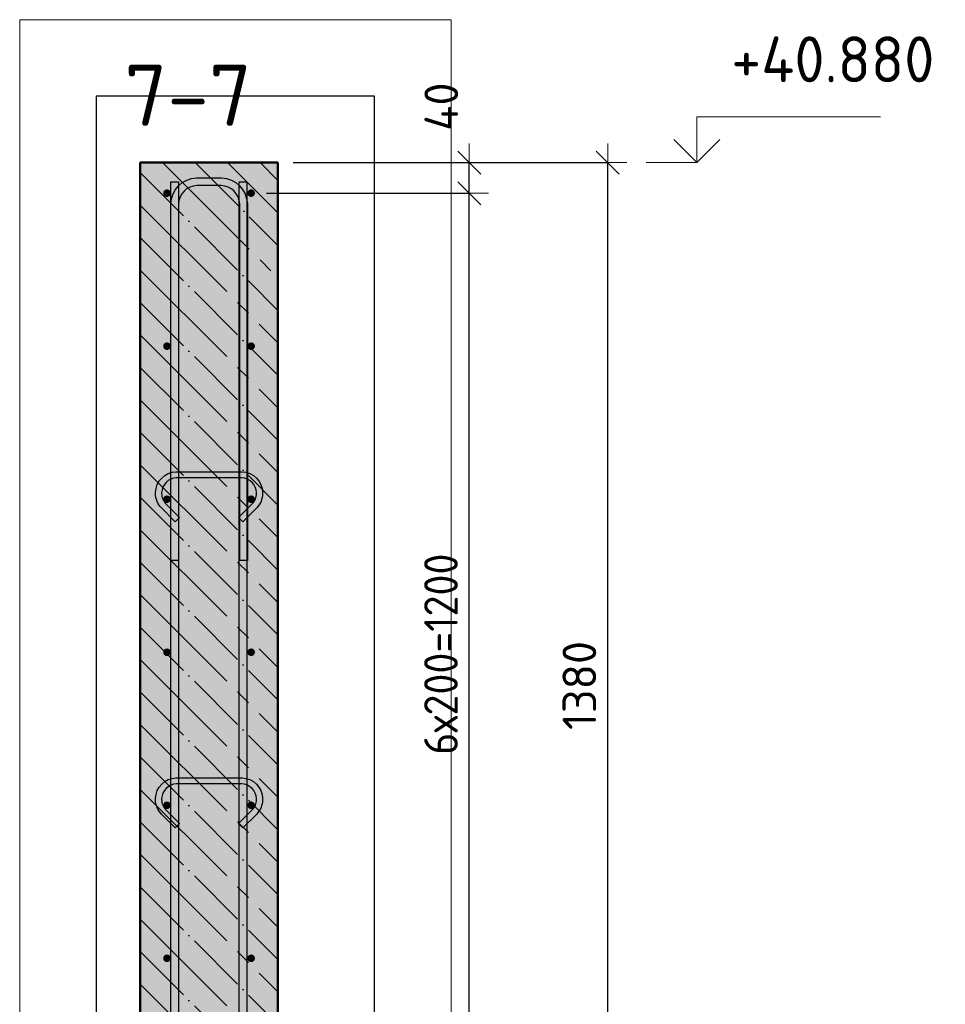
# Model space of a CAD drawing. Header units: millimetres. Extents: x -19950 to 69837, y -2757 to 40090.
# Tile 119 of 136: x 34402 to 35612, y 38803 to 40090. Entities that reach past the tile are written whole.
import ezdxf

# ---------------------------------------------------------------- set-up
doc = ezdxf.new("R2010")
doc.units = ezdxf.units.MM
doc.header["$PDMODE"] = 65
doc.linetypes.add('______11', pattern=[100, 80, -10, 0, -10])
doc.linetypes.add('______5', pattern=[220, 160, -20, 20, -20])
for name, color, linetype, lineweight in [('Standard', 7, 'Continuous', 25), ('Арм.стержн. Арматура края', 96, 'Continuous', 35), ('Арм.стержн. вертикальными 1', 22, 'Continuous', 35), ('Арм.стержн.горизонт. 1', 180, 'Continuous', 35), ('Высотная отметки_ общее', 7, 'Continuous', 13), ('Размерная линия_ общее', 7, 'Continuous', 13)]:
    doc.layers.add(name, color=color, linetype=linetype, lineweight=lineweight)
doc.layers.add('Арм.стержн.Стяжки', color=7, linetype='Continuous', lineweight=35, true_color=0x501e0f)
doc.styles.add('ISOCPEUR', font='ISOCPEUR')
doc.dimstyles.new('DIMSTYLE_5', dxfattribs={"dimtxt": 44, "dimasz": 50, "dimexe": 0, "dimexo": 0, "dimgap": 22, "dimtad": 2, "dimdec": 0, "dimrnd": 5, "dimzin": 12, "dimdsep": 46, "dimtxsty": 'ISOCPEUR', "dimblk1": 'ALL_ML_STRICH', "dimblk2": 'ALL_ML_STRICH', "dimsah": 1, "dimcen": 0, "dimclrd": 7, "dimclre": 256, "dimclrt": 7, "dimadec": 0, "dimazin": 0, "dimtfac": 1, "dimtdec": 0, "dimtix": 1, "dimtmove": 2, "dimatfit": 3, "dimfxl": 0, "dimtvp": 1.2, "dimtzin": 0, "dimlwd": 0, "dimlwe": -3, "dimarcsym": 0})
doc.dimstyles.new('DIMSTYLE_7', dxfattribs={"dimtxt": 44, "dimasz": 50, "dimexe": 0, "dimexo": 0, "dimgap": 22, "dimtad": 2, "dimdec": 0, "dimrnd": 5, "dimzin": 12, "dimdsep": 46, "dimtxsty": 'ISOCPEUR', "dimblk1": 'ALL_ML_STRICH', "dimblk2": 'ALL_ML_STRICH', "dimsah": 1, "dimcen": 0, "dimclrd": 7, "dimclre": 256, "dimclrt": 7, "dimadec": 0, "dimazin": 0, "dimtfac": 1, "dimtdec": 0, "dimtix": 1, "dimtmove": 2, "dimatfit": 3, "dimfxl": 0, "dimtzin": 0, "dimlwd": 0, "dimlwe": -3, "dimarcsym": 0})

# ---------------------------------------------------------------- blocks, each defined once
blk = doc.blocks.new('ALL_ML_STRICH')
at = {"color": 0, "linetype": 'ByBlock', "lineweight": -2}
for p, q in [((-0.3, -0.3), (0.3, 0.3)), ((0, -0.5), (0, 0.5)), ((-1, 0), (0.5, 0))]:
    blk.add_line(p, q, dxfattribs=at)
blk = doc.blocks.new('*D487')
at = {"layer": 'DEFPOINTS', "color": 7, "linetype": 'Continuous', "lineweight": 13, "transparency": 33554687}
for p in [(34704.9, 39863.1), (34704.9, 38663.1), (34989.9, 38663.1)]:
    blk.add_point(p, dxfattribs=at)
at = {"layer": 'Размерная линия_ общее', "color": 253, "linetype": 'Continuous', "lineweight": -2, "true_color": 0xa0a0a0, "transparency": 33554687}
for p, q in [((34724.9, 39863.1), (34989.9, 39863.1)), ((34724.9, 38663.1), (34989.9, 38663.1))]:
    blk.add_line(p, q, dxfattribs=at)
at = {"layer": 'Размерная линия_ общее', "color": 7, "linetype": 'Continuous', "lineweight": -2, "transparency": 33554687}
blk.add_line((34989.9, 38663.1), (34989.9, 39863.1), dxfattribs=at)
at = {"layer": 'Размерная линия_ общее', "color": 7, "linetype": 'Continuous', "lineweight": 13, "transparency": 33554687, "xscale": 50, "yscale": 50, "zscale": 50}
for p, rotation in [((34989.9, 39863.1), 90), ((34989.9, 38663.1), 270)]:
    blk.add_blockref('ALL_ML_STRICH', p, dxfattribs=dict(at, rotation=rotation))
at = {"layer": 'Размерная линия_ общее', "color": 7, "linetype": 'Continuous', "lineweight": 13, "transparency": 33554687, "insert": (34930.9, 39129.1), "char_height": 44, "width": 2.2, "attachment_point": 1, "rotation": 90, "line_spacing_factor": 0.60241, "style": 'ISOCPEUR'}
blk.add_mtext('\\W0.91;6х200=1200', dxfattribs=at)
blk = doc.blocks.new('*D488')
at = {"layer": 'DEFPOINTS', "color": 7, "linetype": 'Continuous', "lineweight": 13, "transparency": 33554687}
for p in [(34739.9, 39903.1), (34704.9, 39863.1), (34989.9, 39863.1)]:
    blk.add_point(p, dxfattribs=at)
at = {"layer": 'Размерная линия_ общее', "color": 253, "linetype": 'Continuous', "lineweight": -2, "true_color": 0xa0a0a0, "transparency": 33554687}
for p, q in [((34759.9, 39903.1), (34989.9, 39903.1)), ((34724.9, 39863.1), (34989.9, 39863.1))]:
    blk.add_line(p, q, dxfattribs=at)
at = {"layer": 'Размерная линия_ общее', "color": 7, "linetype": 'Continuous', "lineweight": -2, "transparency": 33554687}
blk.add_line((34989.9, 39863.1), (34989.9, 39903.1), dxfattribs=at)
at = {"layer": 'Размерная линия_ общее', "color": 7, "linetype": 'Continuous', "lineweight": 13, "transparency": 33554687, "xscale": 50, "yscale": 50, "zscale": 50}
for p, rotation in [((34989.9, 39903.1), 90), ((34989.9, 39863.1), 270)]:
    blk.add_blockref('ALL_ML_STRICH', p, dxfattribs=dict(at, rotation=rotation))
at = {"layer": 'Размерная линия_ общее', "color": 7, "linetype": 'Continuous', "lineweight": 13, "transparency": 33554687, "insert": (34953.3, 39976.2), "char_height": 44, "width": 88, "attachment_point": 5, "rotation": 90, "style": 'ISOCPEUR'}
blk.add_mtext('\\A1;{40}', dxfattribs=at)
blk = doc.blocks.new('*D491')
at = {"layer": 'DEFPOINTS', "color": 7, "linetype": 'Continuous', "lineweight": 13, "transparency": 33554687}
for p in [(34739.9, 39903.1), (34739.9, 38523.1), (35170.7, 38523.1)]:
    blk.add_point(p, dxfattribs=at)
at = {"layer": 'Размерная линия_ общее', "color": 253, "linetype": 'Continuous', "lineweight": -2, "true_color": 0xa0a0a0, "transparency": 33554687}
for p, q in [((34759.9, 39903.1), (35170.7, 39903.1)), ((34759.9, 38523.1), (35170.7, 38523.1))]:
    blk.add_line(p, q, dxfattribs=at)
at = {"layer": 'Размерная линия_ общее', "color": 7, "linetype": 'Continuous', "lineweight": -2, "transparency": 33554687}
blk.add_line((35170.7, 38523.1), (35170.7, 39903.1), dxfattribs=at)
at = {"layer": 'Размерная линия_ общее', "color": 7, "linetype": 'Continuous', "lineweight": 13, "transparency": 33554687, "xscale": 50, "yscale": 50, "zscale": 50}
for p, rotation in [((35170.7, 39903.1), 90), ((35170.7, 38523.1), 270)]:
    blk.add_blockref('ALL_ML_STRICH', p, dxfattribs=dict(at, rotation=rotation))
at = {"layer": 'Размерная линия_ общее', "color": 7, "linetype": 'Continuous', "lineweight": 13, "transparency": 33554687, "insert": (35133.7, 39219.7), "char_height": 44, "width": 176, "attachment_point": 5, "rotation": 90, "style": 'ISOCPEUR'}
blk.add_mtext('\\A1;{1380}', dxfattribs=at)
blk = doc.blocks.new('COMPLEX_ELEVATIONDIM_16')
at = {"layer": 'Высотная отметки_ общее', "color": 7, "linetype": 'Continuous', "lineweight": 13, "transparency": 33554687}
for p, q in [((35287.1, 39903.1), (35287.1, 39963.1)), ((35287.1, 39963.1), (35527.1, 39963.1)), ((35287.1, 39903.1), (35257.1, 39933.1)), ((35287.1, 39903.1), (35317.1, 39933.1)), ((35287.1, 39903.1), (35221, 39903.1)), ((35287.1, 39903.1), (35287.1, 39903.1)), ((35287.1, 39903.1), (35287.1, 39903.1)), ((35287.1, 39903.1), (35287.1, 39903.1)), ((35287.1, 39903.1), (35287.1, 39903.1))]:
    blk.add_line(p, q, dxfattribs=at)
at = {"layer": 'Высотная отметки_ общее', "color": 7, "linetype": 'Continuous', "lineweight": 13, "transparency": 33554687, "insert": (35332.1, 40008.1), "char_height": 60, "width": 304.517, "attachment_point": 7, "style": 'ISOCPEUR'}
blk.add_mtext('\\W0.96;+40.880', dxfattribs=at)

msp = doc.modelspace()

# ---------------------------------------------------------------- hatches: boundary and pattern name
at = {"layer": 'Standard', "linetype": 'Continuous', "lineweight": -3, "transparency": 33554687}
msp.add_hatch(color=7, dxfattribs=at).paths.add_polyline_path([(34739.9, 35223.1), (34739.9, 39903.1), (34559.9, 39903.1), (34559.9, 35223.1)])
at = {"layer": 'Арм.стержн. Арматура края', "linetype": 'Continuous', "lineweight": 50, "transparency": 33554687}
for points in [[(34599.9, 39863.1), (34599.5, 39865.1), (34598.4, 39866.7), (34596.8, 39867.8), (34594.9, 39868.1), (34593, 39867.8), (34591.3, 39866.7), (34590.3, 39865.1), (34589.9, 39863.1), (34590.3, 39861.2), (34591.3, 39859.6), (34593, 39858.5), (34594.9, 39858.1), (34596.8, 39858.5), (34598.4, 39859.6), (34599.5, 39861.2)], [(34709.9, 39863.1), (34709.5, 39865.1), (34708.4, 39866.7), (34706.8, 39867.8), (34704.9, 39868.1), (34703, 39867.8), (34701.3, 39866.7), (34700.3, 39865.1), (34699.9, 39863.1), (34700.3, 39861.2), (34701.3, 39859.6), (34703, 39858.5), (34704.9, 39858.1), (34706.8, 39858.5), (34708.4, 39859.6), (34709.5, 39861.2)], [(34599.9, 39663.1), (34599.5, 39665.1), (34598.4, 39666.7), (34596.8, 39667.8), (34594.9, 39668.1), (34593, 39667.8), (34591.3, 39666.7), (34590.3, 39665.1), (34589.9, 39663.1), (34590.3, 39661.2), (34591.3, 39659.6), (34593, 39658.5), (34594.9, 39658.1), (34596.8, 39658.5), (34598.4, 39659.6), (34599.5, 39661.2)], [(34709.9, 39663.1), (34709.5, 39665.1), (34708.4, 39666.7), (34706.8, 39667.8), (34704.9, 39668.1), (34703, 39667.8), (34701.3, 39666.7), (34700.3, 39665.1), (34699.9, 39663.1), (34700.3, 39661.2), (34701.3, 39659.6), (34703, 39658.5), (34704.9, 39658.1), (34706.8, 39658.5), (34708.4, 39659.6), (34709.5, 39661.2)], [(34599.9, 39463.1), (34599.5, 39465.1), (34598.4, 39466.7), (34596.8, 39467.8), (34594.9, 39468.1), (34593, 39467.8), (34591.3, 39466.7), (34590.3, 39465.1), (34589.9, 39463.1), (34590.3, 39461.2), (34591.3, 39459.6), (34593, 39458.5), (34594.9, 39458.1), (34596.8, 39458.5), (34598.4, 39459.6), (34599.5, 39461.2)], [(34709.9, 39463.1), (34709.5, 39465.1), (34708.4, 39466.7), (34706.8, 39467.8), (34704.9, 39468.1), (34703, 39467.8), (34701.3, 39466.7), (34700.3, 39465.1), (34699.9, 39463.1), (34700.3, 39461.2), (34701.3, 39459.6), (34703, 39458.5), (34704.9, 39458.1), (34706.8, 39458.5), (34708.4, 39459.6), (34709.5, 39461.2)], [(34599.9, 39263.1), (34599.5, 39265.1), (34598.4, 39266.7), (34596.8, 39267.8), (34594.9, 39268.1), (34593, 39267.8), (34591.3, 39266.7), (34590.3, 39265.1), (34589.9, 39263.1), (34590.3, 39261.2), (34591.3, 39259.6), (34593, 39258.5), (34594.9, 39258.1), (34596.8, 39258.5), (34598.4, 39259.6), (34599.5, 39261.2)], [(34709.9, 39263.1), (34709.5, 39265.1), (34708.4, 39266.7), (34706.8, 39267.8), (34704.9, 39268.1), (34703, 39267.8), (34701.3, 39266.7), (34700.3, 39265.1), (34699.9, 39263.1), (34700.3, 39261.2), (34701.3, 39259.6), (34703, 39258.5), (34704.9, 39258.1), (34706.8, 39258.5), (34708.4, 39259.6), (34709.5, 39261.2)], [(34599.9, 39063.1), (34599.5, 39065.1), (34598.4, 39066.7), (34596.8, 39067.8), (34594.9, 39068.1), (34593, 39067.8), (34591.3, 39066.7), (34590.3, 39065.1), (34589.9, 39063.1), (34590.3, 39061.2), (34591.3, 39059.6), (34593, 39058.5), (34594.9, 39058.1), (34596.8, 39058.5), (34598.4, 39059.6), (34599.5, 39061.2)], [(34709.9, 39063.1), (34709.5, 39065.1), (34708.4, 39066.7), (34706.8, 39067.8), (34704.9, 39068.1), (34703, 39067.8), (34701.3, 39066.7), (34700.3, 39065.1), (34699.9, 39063.1), (34700.3, 39061.2), (34701.3, 39059.6), (34703, 39058.5), (34704.9, 39058.1), (34706.8, 39058.5), (34708.4, 39059.6), (34709.5, 39061.2)], [(34599.9, 38863.1), (34599.5, 38865.1), (34598.4, 38866.7), (34596.8, 38867.8), (34594.9, 38868.1), (34593, 38867.8), (34591.3, 38866.7), (34590.3, 38865.1), (34589.9, 38863.1), (34590.3, 38861.2), (34591.3, 38859.6), (34593, 38858.5), (34594.9, 38858.1), (34596.8, 38858.5), (34598.4, 38859.6), (34599.5, 38861.2)], [(34709.9, 38863.1), (34709.5, 38865.1), (34708.4, 38866.7), (34706.8, 38867.8), (34704.9, 38868.1), (34703, 38867.8), (34701.3, 38866.7), (34700.3, 38865.1), (34699.9, 38863.1), (34700.3, 38861.2), (34701.3, 38859.6), (34703, 38858.5), (34704.9, 38858.1), (34706.8, 38858.5), (34708.4, 38859.6), (34709.5, 38861.2)]]:
    msp.add_hatch(color=4, dxfattribs=at).paths.add_polyline_path(points)
at = {"layer": 'Арм.стержн.горизонт. 1', "linetype": 'Continuous', "lineweight": 50, "transparency": 33554687}
for points in [[(34599.9, 39863.1), (34599.5, 39865.1), (34598.4, 39866.7), (34596.8, 39867.8), (34594.9, 39868.1), (34593, 39867.8), (34591.3, 39866.7), (34590.3, 39865.1), (34589.9, 39863.1), (34590.3, 39861.2), (34591.3, 39859.6), (34593, 39858.5), (34594.9, 39858.1), (34596.8, 39858.5), (34598.4, 39859.6), (34599.5, 39861.2)], [(34709.9, 39863.1), (34709.5, 39865.1), (34708.4, 39866.7), (34706.8, 39867.8), (34704.9, 39868.1), (34703, 39867.8), (34701.3, 39866.7), (34700.3, 39865.1), (34699.9, 39863.1), (34700.3, 39861.2), (34701.3, 39859.6), (34703, 39858.5), (34704.9, 39858.1), (34706.8, 39858.5), (34708.4, 39859.6), (34709.5, 39861.2)], [(34599.9, 39663.1), (34599.5, 39665.1), (34598.4, 39666.7), (34596.8, 39667.8), (34594.9, 39668.1), (34593, 39667.8), (34591.3, 39666.7), (34590.3, 39665.1), (34589.9, 39663.1), (34590.3, 39661.2), (34591.3, 39659.6), (34593, 39658.5), (34594.9, 39658.1), (34596.8, 39658.5), (34598.4, 39659.6), (34599.5, 39661.2)], [(34709.9, 39663.1), (34709.5, 39665.1), (34708.4, 39666.7), (34706.8, 39667.8), (34704.9, 39668.1), (34703, 39667.8), (34701.3, 39666.7), (34700.3, 39665.1), (34699.9, 39663.1), (34700.3, 39661.2), (34701.3, 39659.6), (34703, 39658.5), (34704.9, 39658.1), (34706.8, 39658.5), (34708.4, 39659.6), (34709.5, 39661.2)], [(34599.9, 39463.1), (34599.5, 39465.1), (34598.4, 39466.7), (34596.8, 39467.8), (34594.9, 39468.1), (34593, 39467.8), (34591.3, 39466.7), (34590.3, 39465.1), (34589.9, 39463.1), (34590.3, 39461.2), (34591.3, 39459.6), (34593, 39458.5), (34594.9, 39458.1), (34596.8, 39458.5), (34598.4, 39459.6), (34599.5, 39461.2)], [(34709.9, 39463.1), (34709.5, 39465.1), (34708.4, 39466.7), (34706.8, 39467.8), (34704.9, 39468.1), (34703, 39467.8), (34701.3, 39466.7), (34700.3, 39465.1), (34699.9, 39463.1), (34700.3, 39461.2), (34701.3, 39459.6), (34703, 39458.5), (34704.9, 39458.1), (34706.8, 39458.5), (34708.4, 39459.6), (34709.5, 39461.2)], [(34599.9, 39263.1), (34599.5, 39265.1), (34598.4, 39266.7), (34596.8, 39267.8), (34594.9, 39268.1), (34593, 39267.8), (34591.3, 39266.7), (34590.3, 39265.1), (34589.9, 39263.1), (34590.3, 39261.2), (34591.3, 39259.6), (34593, 39258.5), (34594.9, 39258.1), (34596.8, 39258.5), (34598.4, 39259.6), (34599.5, 39261.2)], [(34709.9, 39263.1), (34709.5, 39265.1), (34708.4, 39266.7), (34706.8, 39267.8), (34704.9, 39268.1), (34703, 39267.8), (34701.3, 39266.7), (34700.3, 39265.1), (34699.9, 39263.1), (34700.3, 39261.2), (34701.3, 39259.6), (34703, 39258.5), (34704.9, 39258.1), (34706.8, 39258.5), (34708.4, 39259.6), (34709.5, 39261.2)], [(34599.9, 39063.1), (34599.5, 39065.1), (34598.4, 39066.7), (34596.8, 39067.8), (34594.9, 39068.1), (34593, 39067.8), (34591.3, 39066.7), (34590.3, 39065.1), (34589.9, 39063.1), (34590.3, 39061.2), (34591.3, 39059.6), (34593, 39058.5), (34594.9, 39058.1), (34596.8, 39058.5), (34598.4, 39059.6), (34599.5, 39061.2)], [(34709.9, 39063.1), (34709.5, 39065.1), (34708.4, 39066.7), (34706.8, 39067.8), (34704.9, 39068.1), (34703, 39067.8), (34701.3, 39066.7), (34700.3, 39065.1), (34699.9, 39063.1), (34700.3, 39061.2), (34701.3, 39059.6), (34703, 39058.5), (34704.9, 39058.1), (34706.8, 39058.5), (34708.4, 39059.6), (34709.5, 39061.2)], [(34599.9, 38863.1), (34599.5, 38865.1), (34598.4, 38866.7), (34596.8, 38867.8), (34594.9, 38868.1), (34593, 38867.8), (34591.3, 38866.7), (34590.3, 38865.1), (34589.9, 38863.1), (34590.3, 38861.2), (34591.3, 38859.6), (34593, 38858.5), (34594.9, 38858.1), (34596.8, 38858.5), (34598.4, 38859.6), (34599.5, 38861.2)], [(34709.9, 38863.1), (34709.5, 38865.1), (34708.4, 38866.7), (34706.8, 38867.8), (34704.9, 38868.1), (34703, 38867.8), (34701.3, 38866.7), (34700.3, 38865.1), (34699.9, 38863.1), (34700.3, 38861.2), (34701.3, 38859.6), (34703, 38858.5), (34704.9, 38858.1), (34706.8, 38858.5), (34708.4, 38859.6), (34709.5, 38861.2)]]:
    msp.add_hatch(color=4, dxfattribs=at).paths.add_polyline_path(points)

# ---------------------------------------------------------------- linework, layer by layer
at = {"layer": 'Standard', "color": 52, "linetype": 'Continuous', "lineweight": -3, "transparency": 33554687}
for p, q in [((34502.5, 39989.9), (34502.5, 35108.4)), ((34866.1, 39989.9), (34502.5, 39989.9)), ((34502.5, 39989.9), (34502.5, 35108.4)), ((34866.1, 39989.9), (34502.5, 39989.9)), ((34866.1, 35108.4), (34866.1, 39989.9)), ((34866.1, 35108.4), (34866.1, 39989.9))]:
    msp.add_line(p, q, dxfattribs=at)
at = {"layer": 'Standard', "color": 7, "linetype": 'Continuous', "lineweight": 50, "transparency": 33554687}
for p, q in [((34559.9, 39903.1), (34559.9, 35223.1)), ((34739.9, 39903.1), (34559.9, 39903.1)), ((34739.9, 35223.1), (34739.9, 39903.1))]:
    msp.add_line(p, q, dxfattribs=at)
at = {"layer": 'Standard', "color": 7, "linetype": '______5', "lineweight": -3, "transparency": 33554687}
for p, q in [((34589.2, 39903.1), (34739.9, 39752.4)), ((34674, 39903.1), (34739.9, 39837.3)), ((34559.9, 39847.6), (34739.9, 39667.6)), ((34559.9, 39762.7), (34739.9, 39582.7)), ((34559.9, 39677.9), (34739.9, 39497.9)), ((34559.9, 39593), (34739.9, 39413)), ((34559.9, 39508.2), (34739.9, 39328.2)), ((34559.9, 39423.3), (34739.9, 39243.3)), ((34559.9, 39338.5), (34739.9, 39158.5)), ((34559.9, 39253.6), (34739.9, 39073.6)), ((34559.9, 39168.8), (34739.9, 38988.8)), ((34559.9, 39083.9), (34739.9, 38903.9)), ((34559.9, 38999.1), (34739.9, 38819.1)), ((34559.9, 38914.2), (34739.9, 38734.2)), ((34559.9, 38829.4), (34739.9, 38649.4))]:
    msp.add_line(p, q, dxfattribs=at)
at = {"layer": 'Standard', "color": 7, "linetype": '______11', "lineweight": -3, "transparency": 33554687}
for p, q in [((34631.6, 39903.1), (34739.9, 39794.9)), ((34716.5, 39903.1), (34739.9, 39879.7)), ((34559.9, 39890), (34739.9, 39710)), ((34559.9, 39805.2), (34739.9, 39625.2)), ((34559.9, 39720.3), (34739.9, 39540.3)), ((34559.9, 39635.5), (34739.9, 39455.5)), ((34559.9, 39550.6), (34739.9, 39370.6)), ((34559.9, 39465.8), (34739.9, 39285.8)), ((34559.9, 39380.9), (34739.9, 39200.9)), ((34559.9, 39296), (34739.9, 39116)), ((34559.9, 39211.2), (34739.9, 39031.2)), ((34559.9, 39126.3), (34739.9, 38946.3)), ((34559.9, 39041.5), (34739.9, 38861.5)), ((34559.9, 38956.6), (34739.9, 38776.6)), ((34559.9, 38871.8), (34739.9, 38691.8))]:
    msp.add_line(p, q, dxfattribs=at)
at = {"layer": 'Standard', "color": 7, "linetype": 'Continuous', "lineweight": 13, "transparency": 33554687}
msp.add_lwpolyline([(34402.5, 35008.4), (34966.1, 35008.4), (34966.1, 40089.9), (34402.5, 40089.9), (34402.5, 35008.4)], dxfattribs=at)
at = {"layer": 'Арм.стержн. Арматура края', "color": 4, "linetype": 'Continuous', "lineweight": 25, "transparency": 33554687}
msp.add_lwpolyline([(34689.9, 39383.1), (34689.9, 39849.1), (34689.3, 39853.6), (34687.7, 39858.2), (34685.4, 39862.4), (34682.5, 39865.8), (34679.1, 39868.7), (34674.9, 39871), (34670.4, 39872.5), (34665.8, 39873.1), (34633.9, 39873.1), (34629.4, 39872.5), (34624.8, 39871), (34620.6, 39868.7), (34617.2, 39865.8), (34614.4, 39862.4), (34612, 39858.2), (34610.5, 39853.6), (34609.9, 39849.1), (34609.9, 39383.1), (34599.9, 39383.1), (34599.9, 39849.8), (34600.7, 39855.9), (34602.8, 39862.2), (34606.1, 39868.1), (34610.1, 39872.9), (34614.9, 39876.9), (34620.8, 39880.2), (34627.1, 39882.3), (34633.2, 39883.1), (34666.5, 39883.1), (34672.6, 39882.3), (34679, 39880.2), (34684.8, 39876.9), (34689.6, 39872.9), (34693.7, 39868.1), (34696.9, 39862.2), (34699, 39855.9), (34699.9, 39849.8), (34699.9, 39383.1), (34689.9, 39383.1)], dxfattribs=at)
at = {"layer": 'Арм.стержн. вертикальными 1', "color": 4, "linetype": 'Continuous', "lineweight": 25, "transparency": 33554687}
for points in [[(34599.9, 35223.1), (34599.9, 39878.1), (34609.9, 39878.1), (34609.9, 35223.1), (34599.9, 35223.1)], [(34689.4, 35223.1), (34689.4, 39878.1), (34699.4, 39878.1), (34699.4, 35223.1), (34689.4, 35223.1)]]:
    msp.add_lwpolyline(points, dxfattribs=at)
at = {"layer": 'Арм.стержн.горизонт. 1', "color": 52, "linetype": 'Continuous', "lineweight": 50, "transparency": 33554687}
for p, q in [((34559.9, 39903.1), (34559.9, 39903.1)), ((34739.9, 39903.1), (34739.9, 39903.1))]:
    msp.add_line(p, q, dxfattribs=at)
at = {"layer": 'Арм.стержн.Стяжки', "color": 40, "linetype": 'Continuous', "lineweight": 25, "transparency": 33554687}
for points in [[(34688.4, 39439.3), (34706.3, 39457.1), (34707.5, 39458.6), (34708.6, 39460.1), (34709.6, 39461.7), (34710.4, 39463.4), (34711, 39465.1), (34711.5, 39466.9), (34711.8, 39468.7), (34711.9, 39470.6), (34711.9, 39471.8), (34711.4, 39475.4), (34710.2, 39479.1), (34708.3, 39482.4), (34706, 39485.1), (34703.3, 39487.4), (34699.9, 39489.3), (34696.3, 39490.5), (34692.7, 39491), (34607.1, 39491), (34603.5, 39490.5), (34599.8, 39489.3), (34596.5, 39487.4), (34593.8, 39485.1), (34591.5, 39482.4), (34589.6, 39479.1), (34588.4, 39475.4), (34587.9, 39471.8), (34587.9, 39470.6), (34588, 39468.7), (34588.3, 39466.9), (34588.8, 39465.1), (34589.4, 39463.4), (34590.2, 39461.7), (34591.1, 39460.1), (34592.2, 39458.6), (34593.5, 39457.1), (34611.3, 39439.3), (34605.7, 39433.6), (34587.6, 39451.7), (34586, 39453.6), (34584.4, 39455.7), (34583.1, 39458), (34582, 39460.3), (34581.1, 39462.7), (34580.5, 39465.2), (34580.1, 39467.8), (34579.9, 39470.3), (34579.9, 39472.3), (34580.6, 39477.2), (34582.2, 39482.3), (34584.9, 39487), (34588.1, 39490.8), (34591.9, 39494), (34596.6, 39496.7), (34601.7, 39498.3), (34606.6, 39499), (34693.2, 39499), (34698.1, 39498.3), (34703.2, 39496.7), (34707.8, 39494), (34711.7, 39490.8), (34714.9, 39487), (34717.5, 39482.3), (34719.2, 39477.2), (34719.9, 39472.3), (34719.9, 39470.3), (34719.7, 39467.8), (34719.3, 39465.2), (34718.6, 39462.7), (34717.8, 39460.3), (34716.7, 39458), (34715.3, 39455.7), (34713.8, 39453.6), (34712.2, 39451.7), (34694.1, 39433.6), (34688.4, 39439.3)], [(34688.4, 39039.3), (34706.3, 39057.1), (34707.5, 39058.6), (34708.6, 39060.1), (34709.6, 39061.7), (34710.4, 39063.4), (34711, 39065.1), (34711.5, 39066.9), (34711.8, 39068.7), (34711.9, 39070.6), (34711.9, 39071.8), (34711.4, 39075.4), (34710.2, 39079.1), (34708.3, 39082.4), (34706, 39085.1), (34703.3, 39087.4), (34699.9, 39089.3), (34696.3, 39090.5), (34692.7, 39091), (34607.1, 39091), (34603.5, 39090.5), (34599.8, 39089.3), (34596.5, 39087.4), (34593.8, 39085.1), (34591.5, 39082.4), (34589.6, 39079.1), (34588.4, 39075.4), (34587.9, 39071.8), (34587.9, 39070.6), (34588, 39068.7), (34588.3, 39066.9), (34588.8, 39065.1), (34589.4, 39063.4), (34590.2, 39061.7), (34591.1, 39060.1), (34592.2, 39058.6), (34593.5, 39057.1), (34611.3, 39039.3), (34605.7, 39033.6), (34587.6, 39051.7), (34586, 39053.6), (34584.4, 39055.7), (34583.1, 39058), (34582, 39060.3), (34581.1, 39062.7), (34580.5, 39065.2), (34580.1, 39067.8), (34579.9, 39070.3), (34579.9, 39072.3), (34580.6, 39077.2), (34582.2, 39082.3), (34584.9, 39087), (34588.1, 39090.8), (34591.9, 39094), (34596.6, 39096.7), (34601.7, 39098.3), (34606.6, 39099), (34693.2, 39099), (34698.1, 39098.3), (34703.2, 39096.7), (34707.8, 39094), (34711.7, 39090.8), (34714.9, 39087), (34717.5, 39082.3), (34719.2, 39077.2), (34719.9, 39072.3), (34719.9, 39070.3), (34719.7, 39067.8), (34719.3, 39065.2), (34718.6, 39062.7), (34717.8, 39060.3), (34716.7, 39058), (34715.3, 39055.7), (34713.8, 39053.6), (34712.2, 39051.7), (34694.1, 39033.6), (34688.4, 39039.3)]]:
    msp.add_lwpolyline(points, dxfattribs=at)

# ---------------------------------------------------------------- block references
at = {"layer": 'Высотная отметки_ общее', "color": 7, "linetype": 'Continuous', "lineweight": 13, "transparency": 33554687}
msp.add_blockref('COMPLEX_ELEVATIONDIM_16', (0, 0), dxfattribs=at)

# ---------------------------------------------------------------- texts
at = {"layer": 'Standard', "color": 7, "linetype": 'Continuous', "lineweight": 13, "transparency": 33554687, "insert": (34539.3, 39951.2), "char_height": 80, "width": 204.522, "attachment_point": 7, "style": 'ISOCPEUR'}
msp.add_mtext('\\A1;{\\fISOCPEUR|i0|b0;\\H80.000000;\\W1.000000;\\C7;7-7}\\P', dxfattribs=at)

# ---------------------------------------------------------------- dimensions: what is measured, and where the dimension line sits
at = {"layer": 'Размерная линия_ общее', "color": 7, "linetype": 'Continuous', "lineweight": 13, "transparency": 33554687}
for base, p1, dimstyle, picture, middle in [((34989.9, 39903.1), (34724.9, 39863.1), 'DIMSTYLE_5', '*D488', (34953.3, 39976.2)), ((35170.7, 39903.1), (34759.9, 38523.1), 'DIMSTYLE_7', '*D491', (35133.7, 39219.7))]:
    dim = msp.add_linear_dim(base=base, p1=p1, p2=(34759.9, 39903.1), angle=90, dimstyle=dimstyle, override={"dimpost": '<>', "dimclrd": 7, "dimclre": 253, "dimclrt": 7, "dimlwd": 0, "dimlwe": 65533}, dxfattribs=at)
    dim.commit()
    dim.dimension.update_dxf_attribs({"geometry": picture, "text_midpoint": middle, "dimtype": 160})
dim = msp.add_linear_dim(base=(34989.9, 39863.1), p1=(34724.9, 38663.1), p2=(34724.9, 39863.1), angle=90, text='\\W0.91;6х200=1200', dimstyle='DIMSTYLE_7', override={"dimpost": '<>', "dimclrd": 7, "dimclre": 253, "dimclrt": 7, "dimlwd": 0, "dimlwe": 65533}, dxfattribs=at)
dim.commit()
dim.dimension.update_dxf_attribs({"geometry": '*D487', "text_midpoint": (34967.9, 39263.1), "dimtype": 160})

doc.saveas('drawing.dxf')
